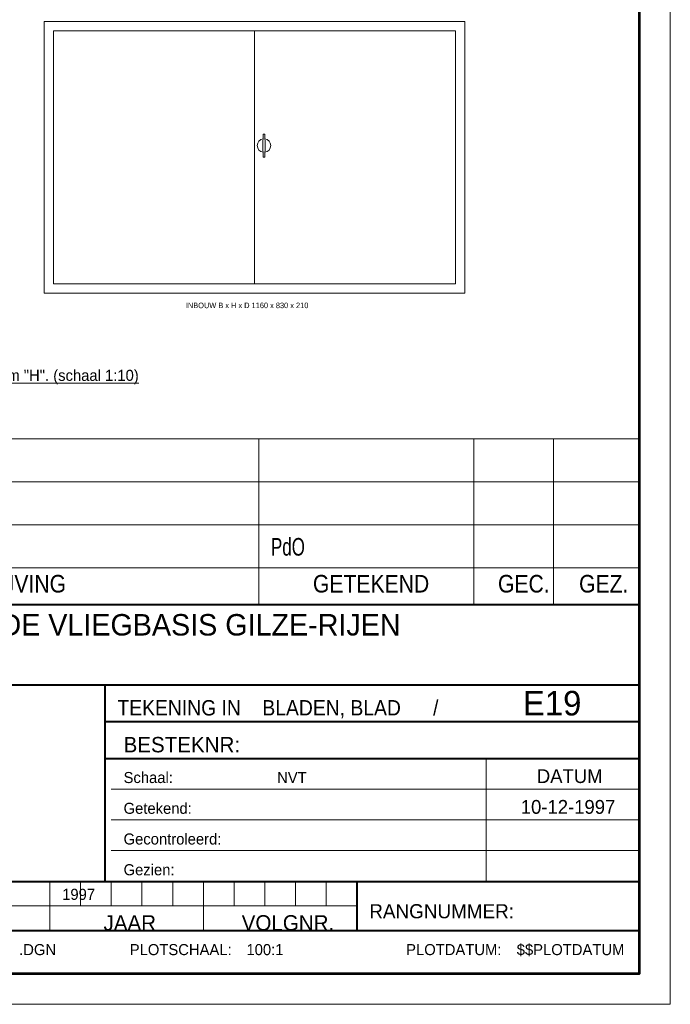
# Model space of a CAD drawing. Header units: millimetres. Extents: x 32.5 to 74.4, y -41.5 to 17.9.
# Tile 2 of 3: x 53.3 to 74.4, y -41.5 to -9.5. Entities that reach past the tile are written whole.
import ezdxf
from ezdxf.enums import TextEntityAlignment as Align

# ---------------------------------------------------------------- set-up
doc = ezdxf.new("R2010")
doc.units = ezdxf.units.MM
for name, color, linetype in [('BINNENMUUR', 7, 'Continuous'), ('KADER', 7, 'Continuous'), ('STEMPEL', 7, 'Continuous'), ('SYMBOLEN', 7, 'Continuous')]:
    doc.layers.add(name, color=color, linetype=linetype)
doc.styles.add('dgn001', font='dgn001.shx')
doc.styles.add('dgn003', font='dgn003.shx')

# ---------------------------------------------------------------- blocks, each defined once
blk = doc.blocks.new('A4')
at = {"layer": 'KADER', "color": 1, "linetype": 'Continuous', "lineweight": 0, "flags": 128}
blk.add_lwpolyline([(0, 0), (41.978, 0), (41.978, 59.365), (0, 59.365), (0, 0)], dxfattribs=at)
at = {"layer": 'KADER', "color": 5, "linetype": 'Continuous', "lineweight": 53, "flags": 128}
blk.add_lwpolyline([(1.001, 0.999), (40.978, 0.999), (40.978, 58.366), (1.001, 58.366), (1.001, 0.999)], dxfattribs=at)
blk = doc.blocks.new('WIJZ')
at = {"layer": 'STEMPEL', "color": 1, "linetype": 'Continuous', "lineweight": 0}
for p, q in [((0, 0), (0, 1.2)), ((2.798, 0), (2.798, 1.2)), ((6.197, 0), (6.197, 1.2)), ((8.995, 0), (8.995, 1.2)), ((27.585, 0), (27.585, 1.2)), ((34.581, 0), (34.581, 1.2)), ((37.179, 0), (37.179, 1.2))]:
    blk.add_line(p, q, dxfattribs=at)
at = {"layer": 'STEMPEL', "color": 1, "linetype": 'Continuous', "lineweight": 0, "flags": 128}
blk.add_lwpolyline([(0, 0), (39.977, 0), (39.977, 1.2), (0, 1.2), (0, 0)], dxfattribs=at)
at = {"layer": 'STEMPEL', "color": 1, "linetype": 'Continuous', "lineweight": 0, "style": 'dgn001', "width": 0.899373}
for s, p in [('WIJZ.', (1.88522, 0.686026)), ('DATUM', (4.68422, 0.686026)), ('VAK.', (7.825976, 0.686026)), ('OMSCHRIJVING', (18.677928, 0.686026)), ('GETEKEND', (31.239952, 0.686026)), ('GEC.', (36.209976, 0.686026)), ('GEZ.', (38.809976, 0.686026))]:
    blk.add_text(s, height=0.572052, dxfattribs=at).set_placement(p, align=Align.MIDDLE_CENTER)
blk = doc.blocks.new('WIJZA')
at = {"layer": 'STEMPEL', "color": 1, "linetype": 'Continuous', "lineweight": 0}
for p, q in [((0, 0), (0, 1.397)), ((2.798, 0), (2.798, 1.397)), ((6.197, 0), (6.197, 1.397)), ((8.995, 0), (8.995, 1.397)), ((27.585, 0), (27.585, 1.397)), ((34.581, 0), (34.581, 1.397)), ((37.179, 0), (37.179, 1.397))]:
    blk.add_line(p, q, dxfattribs=at)
at = {"layer": 'STEMPEL', "color": 1, "linetype": 'Continuous', "lineweight": 0, "flags": 128}
blk.add_lwpolyline([(0, 0), (39.977, 0), (39.977, 1.397), (0, 1.397), (0, 0)], dxfattribs=at)
at = {"layer": 'STEMPEL', "color": 1, "linetype": 'Continuous', "lineweight": 0, "style": 'dgn001', "width": 0.899373}
blk.add_text('A', height=0.572052, dxfattribs=at).set_placement((1.456244, 0.686026), align=Align.MIDDLE_CENTER)
at = {"layer": 'STEMPEL', "color": 1, "linetype": 'Continuous', "lineweight": 0, "style": 'dgn003', "width": 0.721183}
for s, p in [('12-08-09', (2.998, 0.686026)), ('ET    ', (6.398, 0.686026)), ('REVISIE NEN 3140 INSPECTIE 2009              ', (9.194, 0.686026)), ('PdO             ', (27.983, 0.686026))]:
    blk.add_text(s, height=0.572052, dxfattribs=at).set_placement(p, align=Align.MIDDLE_LEFT)
blk = doc.blocks.new('WIJZA1')
at = {"layer": 'STEMPEL', "color": 1, "linetype": 'Continuous', "lineweight": 0}
for p, q in [((0, 0), (0, 1.399)), ((2.798, 0), (2.798, 1.399)), ((6.197, 0), (6.197, 1.399)), ((8.995, 0), (8.995, 1.399)), ((27.585, 0), (27.585, 1.399)), ((34.581, 0), (34.581, 1.399)), ((37.179, 0), (37.179, 1.399))]:
    blk.add_line(p, q, dxfattribs=at)
at = {"layer": 'STEMPEL', "color": 1, "linetype": 'Continuous', "lineweight": 0, "flags": 128}
blk.add_lwpolyline([(0, 0), (39.977, 0), (39.977, 1.399), (0, 1.399), (0, 0)], dxfattribs=at)
blk = doc.blocks.new('WIJZA2')
at = {"layer": 'STEMPEL', "color": 1, "linetype": 'Continuous', "lineweight": 0}
for p, q in [((0, 0), (0, 1.401)), ((2.798, 0), (2.798, 1.401)), ((6.197, 0), (6.197, 1.401)), ((8.995, 0), (8.995, 1.401)), ((27.585, 0), (27.585, 1.401)), ((34.581, 0), (34.581, 1.401)), ((37.179, 0), (37.179, 1.401))]:
    blk.add_line(p, q, dxfattribs=at)
at = {"layer": 'STEMPEL', "color": 1, "linetype": 'Continuous', "lineweight": 0, "flags": 128}
blk.add_lwpolyline([(0, 0), (39.977, 0), (39.977, 1.401), (0, 1.401), (0, 0)], dxfattribs=at)
blk = doc.blocks.new('AnonymousCell71')
at = {"layer": 'STEMPEL', "color": 4, "linetype": 'Continuous', "lineweight": 40}
for p, q in [((-19.988, -19.289), (19.989, -19.289)), ((2.599, -25.685), (2.599, -19.289)), ((2.599, -20.489), (19.989, -20.489)), ((2.599, -21.688), (19.989, -21.688)), ((-19.988, -25.685), (19.989, -25.685)), ((10.793, -25.685), (10.793, -27.284))]:
    blk.add_line(p, q, dxfattribs=at)
at = {"layer": 'STEMPEL', "color": 1, "linetype": 'Continuous', "lineweight": 0}
for p, q in [((14.992, -25.685), (14.992, -21.688)), ((2.799, -22.688), (19.989, -22.688)), ((2.799, -23.688), (19.989, -23.688)), ((2.799, -24.686), (19.989, -24.686)), ((0.8, -27.284), (0.8, -25.685)), ((1.8, -26.485), (1.8, -25.685)), ((2.799, -26.485), (2.799, -25.685)), ((3.798, -26.485), (3.798, -25.685)), ((4.799, -26.485), (4.799, -25.685)), ((5.797, -27.284), (5.797, -25.685)), ((6.797, -26.485), (6.797, -25.685)), ((7.795, -26.485), (7.795, -25.685)), ((8.795, -26.485), (8.795, -25.685)), ((9.795, -26.485), (9.795, -25.685)), ((-17.19, -26.485), (10.793, -26.485))]:
    blk.add_line(p, q, dxfattribs=at)
at = {"layer": 'STEMPEL', "color": 4, "linetype": 'Continuous', "lineweight": 40, "flags": 128}
blk.add_lwpolyline([(19.989, -16.69), (-19.988, -16.69), (-19.988, -27.284), (19.989, -27.284), (19.989, -16.69)], dxfattribs=at)
at = {"color": 1, "linetype": 'Continuous', "lineweight": 0}
for name, p in [('A4', (-20.989, -29.683)), ('WIJZA2', (-19.988, -12.694)), ('WIJZA1', (-19.988, -14.093)), ('WIJZA', (-19.988, -15.49)), ('WIJZ', (-19.988, -16.69))]:
    blk.add_blockref(name, p, dxfattribs=at)
at = {"layer": 'STEMPEL', "color": 3, "linetype": 'Continuous', "lineweight": 30, "style": 'dgn003'}
blk.add_text('LEGERINGSGEBOUW 329 OP DE VLIEGBASIS GILZE-RIJEN ', height=0.69798, dxfattribs=at).set_placement((-14.189, -17.689))
at = {"layer": 'STEMPEL', "color": 4, "linetype": 'Continuous', "lineweight": 0, "style": 'dgn003'}
blk.add_text('E19', height=0.7999, dxfattribs=at).set_placement((16.193, -20.289))
at = {"layer": 'STEMPEL', "color": 2, "linetype": 'Continuous', "lineweight": 13, "style": 'dgn003', "width": 0.940059}
blk.add_text('TEKENING IN    BLADEN, BLAD      /  ', height=0.50009, dxfattribs=at).set_placement((2.999, -20.039), align=Align.MIDDLE_LEFT)
at = {"layer": 'STEMPEL', "color": 2, "linetype": 'Continuous', "lineweight": 13, "style": 'dgn003'}
for s, height, p in [('BESTEKNR:', 0.5001, (3.199, -21.238)), ('RANGNUMMER:', 0.45931, (11.194, -26.656))]:
    blk.add_text(s, height=height, dxfattribs=at).set_placement(p, align=Align.MIDDLE_LEFT)
at = {"layer": 'STEMPEL', "color": 1, "linetype": 'Continuous', "lineweight": 0, "style": 'dgn003'}
for s, p in [('DATUM', (17.715, -22.262)), ('10-12-1997', (17.661, -23.263))]:
    blk.add_text(s, height=0.4497, dxfattribs=at).set_placement(p, align=Align.MIDDLE_CENTER)
for s, height, p in [('Schaal:', 0.3598, (3.199, -22.307)), ('NVT                ', 0.35978, (8.195, -22.307)), ('Getekend:', 0.3598, (3.199, -23.308)), ('Gecontroleerd:', 0.35978, (3.199, -24.306)), ('Gezien:', 0.3598, (3.199, -25.306)), ('.DGN', 0.3598, (-0.2, -27.904)), ('PLOTSCHAAL:', 0.35978, (3.4, -27.904)), ('100:1 ', 0.3598, (7.197, -27.904)), ('PLOTDATUM:', 0.3598, (12.393, -27.904)), ('$$PLOTDATUM', 0.35978, (15.992, -27.904))]:
    blk.add_text(s, height=height, dxfattribs=at).set_placement(p, align=Align.MIDDLE_LEFT)
blk.add_text('1997 ', height=0.3598, dxfattribs=at).set_placement((1.2, -26.286))
at = {"layer": 'STEMPEL', "color": 2, "linetype": 'Continuous', "lineweight": 13, "style": 'dgn003'}
for s, p in [('JAAR', (3.4, -27.034)), ('VOLGNR.', (8.547, -27.034))]:
    blk.add_text(s, height=0.5001, dxfattribs=at).set_placement(p, align=Align.MIDDLE_CENTER)

msp = doc.modelspace()

# ---------------------------------------------------------------- linework, layer by layer
at = {"layer": 'BINNENMUUR', "color": 1, "linetype": 'Continuous', "lineweight": 0}
msp.add_line((60.902, -9.832), (60.902, -18.066), dxfattribs=at)
at = {"layer": 'KADER', "color": 1, "linetype": 'Continuous', "lineweight": 0, "flags": 128}
for points in [[(54.062, -18.366), (67.742, -18.366), (67.742, -9.532), (54.062, -9.532), (54.062, -18.366)], [(54.362, -9.832), (67.442, -9.832), (67.442, -18.066), (54.362, -18.066), (54.362, -9.832)]]:
    msp.add_lwpolyline(points, dxfattribs=at)
at = {"layer": 'SYMBOLEN', "color": 1, "linetype": 'Continuous', "lineweight": 0, "flags": 128}
msp.add_lwpolyline([(61.186, -13.942), (61.176, -13.567), (61.186, -13.192), (61.236, -13.192), (61.246, -13.567), (61.236, -13.942), (61.186, -13.942)], dxfattribs=at)
at = {"layer": 'SYMBOLEN', "color": 1, "linetype": 'Continuous', "lineweight": 0}
for start, end in [(97.6571, 262.3365), (277.6637, 82.4506)]:
    msp.add_arc((61.211, -13.567), 0.219, start, end, dxfattribs=at)

# ---------------------------------------------------------------- block references
at = {"color": 1, "linetype": 'Continuous', "lineweight": 0}
msp.add_blockref('AnonymousCell71', (53.442, -11.813), dxfattribs=at)

# ---------------------------------------------------------------- texts
at = {"layer": 'SYMBOLEN', "color": 1, "linetype": 'Continuous', "lineweight": 0, "style": 'dgn001'}
for s, height, p in [('INBOUW B x H x D 1160 x 830 x 210', 0.18, (58.667, -18.855)), ('%%uFIG 7. VERDEELKASTEN "A" t/m "H". (schaal 1:10)%%u', 0.36, (46.017, -21.22))]:
    msp.add_text(s, height=height, dxfattribs=at).set_placement(p)

doc.saveas('drawing.dxf')
